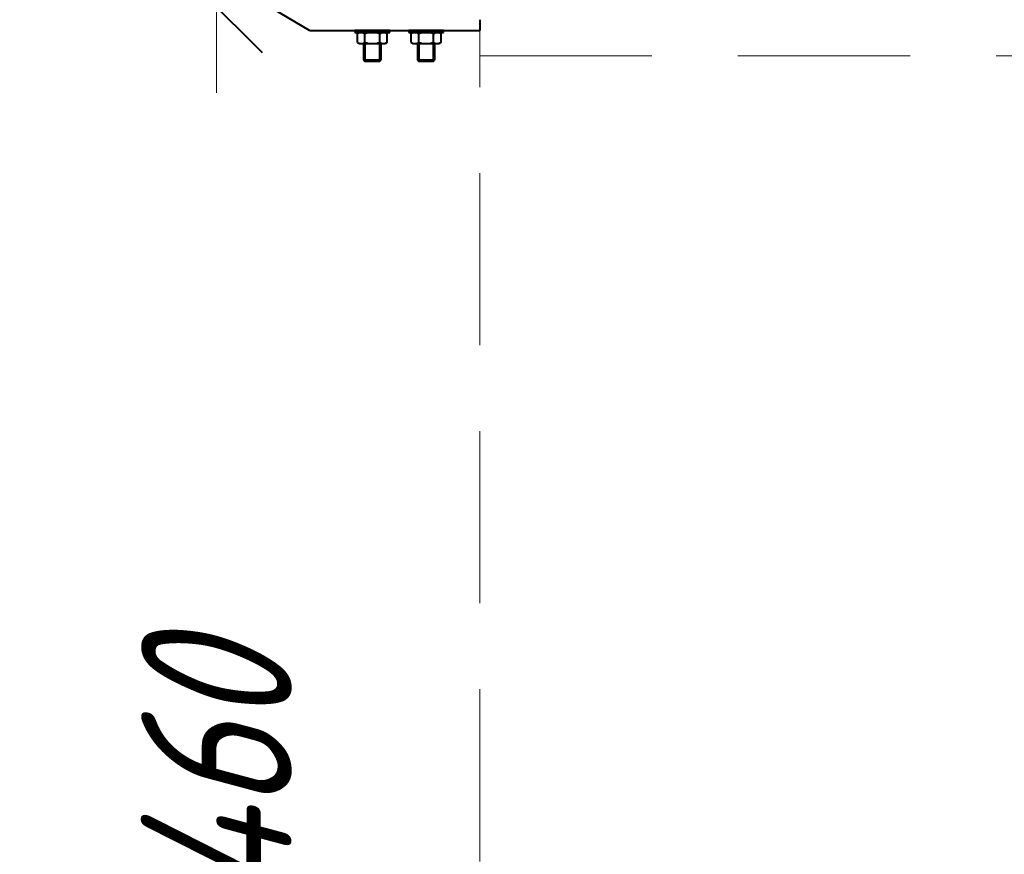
# Model space of a CAD drawing. Header units: millimetres. Extents: x 0 to 594, y 0 to 420.
# Tile 34 of 50: x 290 to 313, y 155 to 174. Entities that reach past the tile are written whole.
import ezdxf

# ---------------------------------------------------------------- set-up
doc = ezdxf.new("R2010")
doc.units = ezdxf.units.MM
for name, pattern in [('K5LT_BASIC', [0]), ('K5LT_DASHED', [6, 4, -2]), ('K5LT_THIN', [0])]:
    doc.linetypes.add(name, pattern=pattern)
doc.styles.add('KDIMTEXTSTYLE', font='GOST_AU.SHX', dxfattribs={"width": 0.96, "oblique": 15, "height": 5})
doc.dimstyles.new('KDIMSTYLE (0.03)', dxfattribs={"dimtxt": 5, "dimasz": 1, "dimexe": 2, "dimexo": 0, "dimgap": 1, "dimtad": 1, "dimlfac": 40, "dimtxsty": 'KDIMTEXTSTYLE', "dimsah": 1, "dimcen": 0, "dimdle": 1, "dimadec": 0, "dimazin": 0, "dimtfac": 0.667, "dimtmove": 0, "dimatfit": 3, "dimfxl": 1, "dimtvp": 1, "dimtfill": 1, "dimtolj": 1, "dimtzin": 0, "dimarcsym": 0})

# ---------------------------------------------------------------- blocks, each defined once
blk = doc.blocks.new('KDIMARROW_03')
at = {"color": 0, "linetype": 'K5LT_BASIC', "lineweight": 40}
blk.add_line((-1.061, -1.061), (1.061, 1.061), dxfattribs=at)
at = {"color": 0, "linetype": 'K5LT_THIN', "lineweight": 18}
for q in [(-1, 0), (2, 0)]:
    blk.add_line((0, 0), q, dxfattribs=at)
blk = doc.blocks.new('U60')
at = {"color": 5, "linetype": 'K5LT_BASIC', "lineweight": 40, "true_color": 0x0000ff}
for p, q in [((298.679, 174.152), (297.867, 174.152)), ((297.867, 174.152), (297.867, 174.102)), ((297.867, 174.102), (298.679, 174.102)), ((298.679, 174.102), (298.679, 174.152))]:
    blk.add_line(p, q, dxfattribs=at)
blk = doc.blocks.new('U61')
at = {"color": 5, "linetype": 'K5LT_BASIC', "lineweight": 40, "true_color": 0x0000ff}
for p, q in [((298.679, 174.152), (297.867, 174.152)), ((297.867, 174.152), (297.867, 174.102)), ((297.867, 174.102), (298.679, 174.102)), ((298.679, 174.102), (298.679, 174.152))]:
    blk.add_line(p, q, dxfattribs=at)
blk = doc.blocks.new('U62')
at = {"color": 5, "linetype": 'K5LT_BASIC', "lineweight": 40, "true_color": 0x0000ff}
for p, q in [((298.679, 174.152), (297.867, 174.152)), ((297.867, 174.152), (297.867, 174.102)), ((297.867, 174.102), (298.679, 174.102)), ((298.679, 174.102), (298.679, 174.152))]:
    blk.add_line(p, q, dxfattribs=at)
blk = doc.blocks.new('U63')
at = {"color": 5, "linetype": 'K5LT_BASIC', "lineweight": 40, "true_color": 0x0000ff}
for p, q in [((298.679, 174.152), (297.867, 174.152)), ((297.867, 174.152), (297.867, 174.102)), ((297.867, 174.102), (298.679, 174.102)), ((298.679, 174.102), (298.679, 174.152))]:
    blk.add_line(p, q, dxfattribs=at)
blk = doc.blocks.new('U64')
at = {"color": 5, "linetype": 'K5LT_BASIC', "lineweight": 40, "true_color": 0x0000ff}
for p, q in [((298.679, 174.152), (297.867, 174.152)), ((297.867, 174.152), (297.867, 174.102)), ((297.867, 174.102), (298.679, 174.102)), ((298.679, 174.102), (298.679, 174.152))]:
    blk.add_line(p, q, dxfattribs=at)
blk = doc.blocks.new('U65')
at = {"color": 5, "linetype": 'K5LT_BASIC', "lineweight": 40, "true_color": 0x0000ff}
for p, q in [((298.679, 174.152), (297.867, 174.152)), ((297.867, 174.152), (297.867, 174.102)), ((297.867, 174.102), (298.679, 174.102)), ((298.679, 174.102), (298.679, 174.152))]:
    blk.add_line(p, q, dxfattribs=at)
blk = doc.blocks.new('U72')
at = {"color": 5, "linetype": 'K5LT_BASIC', "lineweight": 40, "true_color": 0x0000ff}
for p, q in [((299.929, 174.152), (299.117, 174.152)), ((299.117, 174.152), (299.117, 174.102)), ((299.117, 174.102), (299.929, 174.102)), ((299.929, 174.102), (299.929, 174.152))]:
    blk.add_line(p, q, dxfattribs=at)
blk = doc.blocks.new('U73')
at = {"color": 5, "linetype": 'K5LT_BASIC', "lineweight": 40, "true_color": 0x0000ff}
for p, q in [((299.929, 174.152), (299.117, 174.152)), ((299.117, 174.152), (299.117, 174.102)), ((299.117, 174.102), (299.929, 174.102)), ((299.929, 174.102), (299.929, 174.152))]:
    blk.add_line(p, q, dxfattribs=at)
blk = doc.blocks.new('U74')
at = {"color": 5, "linetype": 'K5LT_BASIC', "lineweight": 40, "true_color": 0x0000ff}
for p, q in [((299.929, 174.152), (299.117, 174.152)), ((299.117, 174.152), (299.117, 174.102)), ((299.117, 174.102), (299.929, 174.102)), ((299.929, 174.102), (299.929, 174.152))]:
    blk.add_line(p, q, dxfattribs=at)
blk = doc.blocks.new('U75')
at = {"color": 5, "linetype": 'K5LT_BASIC', "lineweight": 40, "true_color": 0x0000ff}
for p, q in [((299.929, 174.152), (299.117, 174.152)), ((299.117, 174.152), (299.117, 174.102)), ((299.117, 174.102), (299.929, 174.102)), ((299.929, 174.102), (299.929, 174.152))]:
    blk.add_line(p, q, dxfattribs=at)
blk = doc.blocks.new('U76')
at = {"color": 5, "linetype": 'K5LT_BASIC', "lineweight": 40, "true_color": 0x0000ff}
for p, q in [((299.929, 174.152), (299.117, 174.152)), ((299.117, 174.152), (299.117, 174.102)), ((299.117, 174.102), (299.929, 174.102)), ((299.929, 174.102), (299.929, 174.152))]:
    blk.add_line(p, q, dxfattribs=at)
blk = doc.blocks.new('U77')
at = {"color": 5, "linetype": 'K5LT_BASIC', "lineweight": 40, "true_color": 0x0000ff}
for p, q in [((299.929, 174.152), (299.117, 174.152)), ((299.117, 174.152), (299.117, 174.102)), ((299.117, 174.102), (299.929, 174.102)), ((299.929, 174.102), (299.929, 174.152))]:
    blk.add_line(p, q, dxfattribs=at)

msp = doc.modelspace()

# ---------------------------------------------------------------- linework, layer by layer
at = {"color": 5, "linetype": 'K5LT_BASIC', "lineweight": 40, "true_color": 0x0000ff}
for p, q in [((296.81506, 174.1519), (295.96036, 174.6519)), ((300.77286, 174.4019), (300.77286, 174.1519)), ((296.81506, 174.1519), (300.77286, 174.1519)), ((297.92636, 174.07506), (297.97286, 174.1019)), ((297.92636, 174.07506), (297.97286, 174.1019)), ((297.92636, 174.07506), (297.97286, 174.1019)), ((297.92636, 174.07506), (297.97286, 174.1019)), ((297.92636, 174.07506), (297.97286, 174.1019)), ((297.92636, 174.07506), (297.97286, 174.1019)), ((297.92636, 173.8719), (297.92636, 174.07506)), ((297.92636, 173.8719), (297.92636, 174.07506)), ((297.92636, 173.8719), (297.92636, 174.07506)), ((297.92636, 173.8719), (297.92636, 174.07506)), ((297.92636, 173.8719), (297.92636, 174.07506)), ((297.92636, 173.8719), (297.92636, 174.07506)), ((297.97286, 174.1019), (298.57286, 174.1019)), ((297.97286, 174.1019), (298.57286, 174.1019)), ((297.97286, 174.1019), (298.57286, 174.1019)), ((297.97286, 174.1019), (298.57286, 174.1019)), ((297.97286, 174.1019), (298.57286, 174.1019)), ((297.97286, 174.1019), (298.57286, 174.1019)), ((298.09957, 173.8719), (298.09957, 174.07506)), ((298.09957, 173.8719), (298.09957, 174.07506)), ((298.09957, 173.8719), (298.09957, 174.07506)), ((298.09957, 173.8719), (298.09957, 174.07506)), ((298.09957, 173.8719), (298.09957, 174.07506)), ((298.09957, 173.8719), (298.09957, 174.07506)), ((298.44616, 173.8719), (298.44616, 174.07506)), ((298.44616, 173.8719), (298.44616, 174.07506)), ((298.44616, 173.8719), (298.44616, 174.07506)), ((298.44616, 173.8719), (298.44616, 174.07506)), ((298.44616, 173.8719), (298.44616, 174.07506)), ((298.44616, 173.8719), (298.44616, 174.07506)), ((298.61936, 174.07506), (298.57286, 174.1019)), ((298.61936, 174.07506), (298.57286, 174.1019)), ((298.61936, 174.07506), (298.57286, 174.1019)), ((298.61936, 174.07506), (298.57286, 174.1019)), ((298.61936, 174.07506), (298.57286, 174.1019)), ((298.61936, 174.07506), (298.57286, 174.1019)), ((298.61936, 173.8719), (298.61936, 174.07506)), ((298.61936, 173.8719), (298.61936, 174.07506)), ((298.61936, 173.8719), (298.61936, 174.07506)), ((298.61936, 173.8719), (298.61936, 174.07506)), ((298.61936, 173.8719), (298.61936, 174.07506)), ((298.61936, 173.8719), (298.61936, 174.07506)), ((299.17636, 174.07506), (299.22286, 174.1019)), ((299.17636, 174.07506), (299.22286, 174.1019)), ((299.17636, 174.07506), (299.22286, 174.1019)), ((299.17636, 174.07506), (299.22286, 174.1019)), ((299.17636, 174.07506), (299.22286, 174.1019)), ((299.17636, 174.07506), (299.22286, 174.1019)), ((299.17636, 173.8719), (299.17636, 174.07506)), ((299.17636, 173.8719), (299.17636, 174.07506)), ((299.17636, 173.8719), (299.17636, 174.07506)), ((299.17636, 173.8719), (299.17636, 174.07506)), ((299.17636, 173.8719), (299.17636, 174.07506)), ((299.17636, 173.8719), (299.17636, 174.07506)), ((299.22286, 174.1019), (299.82286, 174.1019)), ((299.22286, 174.1019), (299.82286, 174.1019)), ((299.22286, 174.1019), (299.82286, 174.1019)), ((299.22286, 174.1019), (299.82286, 174.1019)), ((299.22286, 174.1019), (299.82286, 174.1019)), ((299.22286, 174.1019), (299.82286, 174.1019)), ((299.34957, 173.8719), (299.34957, 174.07506)), ((299.34957, 173.8719), (299.34957, 174.07506)), ((299.34957, 173.8719), (299.34957, 174.07506)), ((299.34957, 173.8719), (299.34957, 174.07506)), ((299.34957, 173.8719), (299.34957, 174.07506)), ((299.34957, 173.8719), (299.34957, 174.07506)), ((299.69616, 173.8719), (299.69616, 174.07506)), ((299.69616, 173.8719), (299.69616, 174.07506)), ((299.69616, 173.8719), (299.69616, 174.07506)), ((299.69616, 173.8719), (299.69616, 174.07506)), ((299.69616, 173.8719), (299.69616, 174.07506)), ((299.69616, 173.8719), (299.69616, 174.07506)), ((299.86936, 174.07506), (299.82286, 174.1019)), ((299.86936, 174.07506), (299.82286, 174.1019)), ((299.86936, 174.07506), (299.82286, 174.1019)), ((299.86936, 174.07506), (299.82286, 174.1019)), ((299.86936, 174.07506), (299.82286, 174.1019)), ((299.86936, 174.07506), (299.82286, 174.1019)), ((299.86936, 173.8719), (299.86936, 174.07506)), ((299.86936, 173.8719), (299.86936, 174.07506)), ((299.86936, 173.8719), (299.86936, 174.07506)), ((299.86936, 173.8719), (299.86936, 174.07506)), ((299.86936, 173.8719), (299.86936, 174.07506)), ((299.86936, 173.8719), (299.86936, 174.07506)), ((297.92636, 173.8719), (297.97286, 173.84506)), ((297.92636, 173.8719), (297.97286, 173.84506)), ((297.92636, 173.8719), (297.97286, 173.84506)), ((297.92636, 173.8719), (297.97286, 173.84506)), ((297.92636, 173.8719), (297.97286, 173.84506)), ((297.92636, 173.8719), (297.97286, 173.84506)), ((297.97286, 173.84506), (298.57286, 173.84506)), ((297.97286, 173.84506), (298.57286, 173.84506)), ((297.97286, 173.84506), (298.57286, 173.84506)), ((297.97286, 173.84506), (298.57286, 173.84506)), ((297.97286, 173.84506), (298.57286, 173.84506)), ((297.97286, 173.84506), (298.57286, 173.84506)), ((298.07008, 173.84506), (298.07008, 173.46258)), ((298.07008, 173.84506), (298.07008, 173.46258)), ((298.07008, 173.84506), (298.07008, 173.46258)), ((298.07008, 173.84506), (298.07008, 173.46258)), ((298.07008, 173.84506), (298.07008, 173.46258)), ((298.07008, 173.84506), (298.07008, 173.46258)), ((298.10075, 173.84506), (298.10075, 173.4319)), ((298.10075, 173.84506), (298.10075, 173.4319)), ((298.10075, 173.84506), (298.10075, 173.4319)), ((298.10075, 173.84506), (298.10075, 173.4319)), ((298.10075, 173.84506), (298.10075, 173.4319)), ((298.10075, 173.84506), (298.10075, 173.4319)), ((298.43941, 173.84506), (298.43941, 173.4319)), ((298.43941, 173.84506), (298.43941, 173.4319)), ((298.43941, 173.84506), (298.43941, 173.4319)), ((298.43941, 173.84506), (298.43941, 173.4319)), ((298.43941, 173.84506), (298.43941, 173.4319)), ((298.43941, 173.84506), (298.43941, 173.4319)), ((298.47008, 173.84506), (298.47008, 173.46258)), ((298.47008, 173.84506), (298.47008, 173.46258)), ((298.47008, 173.84506), (298.47008, 173.46258)), ((298.47008, 173.84506), (298.47008, 173.46258)), ((298.47008, 173.84506), (298.47008, 173.46258)), ((298.47008, 173.84506), (298.47008, 173.46258)), ((298.61936, 173.8719), (298.57286, 173.84506)), ((298.61936, 173.8719), (298.57286, 173.84506)), ((298.61936, 173.8719), (298.57286, 173.84506)), ((298.61936, 173.8719), (298.57286, 173.84506)), ((298.61936, 173.8719), (298.57286, 173.84506)), ((298.61936, 173.8719), (298.57286, 173.84506)), ((299.17636, 173.8719), (299.22286, 173.84506)), ((299.17636, 173.8719), (299.22286, 173.84506)), ((299.17636, 173.8719), (299.22286, 173.84506)), ((299.17636, 173.8719), (299.22286, 173.84506)), ((299.17636, 173.8719), (299.22286, 173.84506)), ((299.17636, 173.8719), (299.22286, 173.84506)), ((299.22286, 173.84506), (299.82286, 173.84506)), ((299.22286, 173.84506), (299.82286, 173.84506)), ((299.22286, 173.84506), (299.82286, 173.84506)), ((299.22286, 173.84506), (299.82286, 173.84506)), ((299.22286, 173.84506), (299.82286, 173.84506)), ((299.22286, 173.84506), (299.82286, 173.84506)), ((299.32008, 173.84506), (299.32008, 173.46258)), ((299.32008, 173.84506), (299.32008, 173.46258)), ((299.32008, 173.84506), (299.32008, 173.46258)), ((299.32008, 173.84506), (299.32008, 173.46258)), ((299.32008, 173.84506), (299.32008, 173.46258)), ((299.32008, 173.84506), (299.32008, 173.46258)), ((299.35075, 173.84506), (299.35075, 173.4319)), ((299.35075, 173.84506), (299.35075, 173.4319)), ((299.35075, 173.84506), (299.35075, 173.4319)), ((299.35075, 173.84506), (299.35075, 173.4319)), ((299.35075, 173.84506), (299.35075, 173.4319)), ((299.35075, 173.84506), (299.35075, 173.4319)), ((299.68941, 173.84506), (299.68941, 173.4319)), ((299.68941, 173.84506), (299.68941, 173.4319)), ((299.68941, 173.84506), (299.68941, 173.4319)), ((299.68941, 173.84506), (299.68941, 173.4319)), ((299.68941, 173.84506), (299.68941, 173.4319)), ((299.68941, 173.84506), (299.68941, 173.4319)), ((299.72008, 173.84506), (299.72008, 173.46258)), ((299.72008, 173.84506), (299.72008, 173.46258)), ((299.72008, 173.84506), (299.72008, 173.46258)), ((299.72008, 173.84506), (299.72008, 173.46258)), ((299.72008, 173.84506), (299.72008, 173.46258)), ((299.72008, 173.84506), (299.72008, 173.46258)), ((299.86936, 173.8719), (299.82286, 173.84506)), ((299.86936, 173.8719), (299.82286, 173.84506)), ((299.86936, 173.8719), (299.82286, 173.84506)), ((299.86936, 173.8719), (299.82286, 173.84506)), ((299.86936, 173.8719), (299.82286, 173.84506)), ((299.86936, 173.8719), (299.82286, 173.84506)), ((298.47008, 173.46258), (298.07008, 173.46258)), ((298.07008, 173.46258), (298.10075, 173.4319)), ((298.47008, 173.46258), (298.07008, 173.46258)), ((298.07008, 173.46258), (298.10075, 173.4319)), ((298.47008, 173.46258), (298.07008, 173.46258)), ((298.07008, 173.46258), (298.10075, 173.4319)), ((298.47008, 173.46258), (298.07008, 173.46258)), ((298.07008, 173.46258), (298.10075, 173.4319)), ((298.47008, 173.46258), (298.07008, 173.46258)), ((298.07008, 173.46258), (298.10075, 173.4319)), ((298.47008, 173.46258), (298.07008, 173.46258)), ((298.07008, 173.46258), (298.10075, 173.4319)), ((298.43941, 173.4319), (298.10075, 173.4319)), ((298.43941, 173.4319), (298.10075, 173.4319)), ((298.43941, 173.4319), (298.10075, 173.4319)), ((298.43941, 173.4319), (298.10075, 173.4319)), ((298.43941, 173.4319), (298.10075, 173.4319)), ((298.43941, 173.4319), (298.10075, 173.4319)), ((298.43941, 173.4319), (298.47008, 173.46258)), ((298.43941, 173.4319), (298.47008, 173.46258)), ((298.43941, 173.4319), (298.47008, 173.46258)), ((298.43941, 173.4319), (298.47008, 173.46258)), ((298.43941, 173.4319), (298.47008, 173.46258)), ((298.43941, 173.4319), (298.47008, 173.46258)), ((299.72008, 173.46258), (299.32008, 173.46258)), ((299.32008, 173.46258), (299.35075, 173.4319)), ((299.72008, 173.46258), (299.32008, 173.46258)), ((299.32008, 173.46258), (299.35075, 173.4319)), ((299.72008, 173.46258), (299.32008, 173.46258)), ((299.32008, 173.46258), (299.35075, 173.4319)), ((299.72008, 173.46258), (299.32008, 173.46258)), ((299.32008, 173.46258), (299.35075, 173.4319)), ((299.72008, 173.46258), (299.32008, 173.46258)), ((299.32008, 173.46258), (299.35075, 173.4319)), ((299.72008, 173.46258), (299.32008, 173.46258)), ((299.32008, 173.46258), (299.35075, 173.4319)), ((299.68941, 173.4319), (299.35075, 173.4319)), ((299.68941, 173.4319), (299.35075, 173.4319)), ((299.68941, 173.4319), (299.35075, 173.4319)), ((299.68941, 173.4319), (299.35075, 173.4319)), ((299.68941, 173.4319), (299.35075, 173.4319)), ((299.68941, 173.4319), (299.35075, 173.4319)), ((299.68941, 173.4319), (299.72008, 173.46258)), ((299.68941, 173.4319), (299.72008, 173.46258)), ((299.68941, 173.4319), (299.72008, 173.46258)), ((299.68941, 173.4319), (299.72008, 173.46258)), ((299.68941, 173.4319), (299.72008, 173.46258)), ((299.68941, 173.4319), (299.72008, 173.46258))]:
    msp.add_line(p, q, dxfattribs=at)
at = {"color": 7, "linetype": 'K5LT_DASHED', "lineweight": 18}
for p, q in [((300.77286, 148.83464), (300.77286, 174.4019)), ((300.77286, 173.5594), (336.14786, 173.5594)), ((300.77286, 173.5594), (336.14786, 173.5594)), ((300.77286, 173.5594), (336.14786, 173.5594)), ((300.77286, 173.5594), (336.14786, 173.5594)), ((300.77286, 173.5594), (336.14786, 173.5594)), ((300.77286, 173.5594), (336.14786, 173.5594))]:
    msp.add_line(p, q, dxfattribs=at)
at = {"color": 5, "linetype": 'K5LT_BASIC', "lineweight": 40, "true_color": 0x0000ff}
for centre, radius, start, end in [((298.01297, 173.9488), 0.1531, 55.553128, 115.553128), ((298.01297, 173.9488), 0.1531, 55.553128, 115.553128), ((298.01297, 173.9488), 0.1531, 55.553128, 115.553128), ((298.01297, 173.9488), 0.1531, 55.553128, 115.553128), ((298.01297, 173.9488), 0.1531, 55.553128, 115.553128), ((298.01297, 173.9488), 0.1531, 55.553128, 115.553128), ((298.27286, 173.52918), 0.57273, 72.387526, 107.612474), ((298.27286, 173.52918), 0.57273, 72.387526, 107.612474), ((298.27286, 173.52918), 0.57273, 72.387526, 107.612474), ((298.27286, 173.52918), 0.57273, 72.387526, 107.612474), ((298.27286, 173.52918), 0.57273, 72.387526, 107.612474), ((298.27286, 173.52918), 0.57273, 72.387526, 107.612474), ((298.53276, 173.9488), 0.1531, 64.446872, 124.446872), ((298.53276, 173.9488), 0.1531, 64.446872, 124.446872), ((298.53276, 173.9488), 0.1531, 64.446872, 124.446872), ((298.53276, 173.9488), 0.1531, 64.446872, 124.446872), ((298.53276, 173.9488), 0.1531, 64.446872, 124.446872), ((298.53276, 173.9488), 0.1531, 64.446872, 124.446872), ((299.26297, 173.9488), 0.1531, 55.553128, 115.553128), ((299.26297, 173.9488), 0.1531, 55.553128, 115.553128), ((299.26297, 173.9488), 0.1531, 55.553128, 115.553128), ((299.26297, 173.9488), 0.1531, 55.553128, 115.553128), ((299.26297, 173.9488), 0.1531, 55.553128, 115.553128), ((299.26297, 173.9488), 0.1531, 55.553128, 115.553128), ((299.52286, 173.52918), 0.57273, 72.387526, 107.612474), ((299.52286, 173.52918), 0.57273, 72.387526, 107.612474), ((299.52286, 173.52918), 0.57273, 72.387526, 107.612474), ((299.52286, 173.52918), 0.57273, 72.387526, 107.612474), ((299.52286, 173.52918), 0.57273, 72.387526, 107.612474), ((299.52286, 173.52918), 0.57273, 72.387526, 107.612474), ((299.78276, 173.9488), 0.1531, 64.446872, 124.446872), ((299.78276, 173.9488), 0.1531, 64.446872, 124.446872), ((299.78276, 173.9488), 0.1531, 64.446872, 124.446872), ((299.78276, 173.9488), 0.1531, 64.446872, 124.446872), ((299.78276, 173.9488), 0.1531, 64.446872, 124.446872), ((299.78276, 173.9488), 0.1531, 64.446872, 124.446872), ((298.01297, 173.99816), 0.1531, 244.446872, 304.446872), ((298.01297, 173.99816), 0.1531, 244.446872, 304.446872), ((298.01297, 173.99816), 0.1531, 244.446872, 304.446872), ((298.01297, 173.99816), 0.1531, 244.446872, 304.446872), ((298.01297, 173.99816), 0.1531, 244.446872, 304.446872), ((298.01297, 173.99816), 0.1531, 244.446872, 304.446872), ((298.27286, 174.41779), 0.57273, 252.387526, 287.612474), ((298.27286, 174.41779), 0.57273, 252.387526, 287.612474), ((298.27286, 174.41779), 0.57273, 252.387526, 287.612474), ((298.27286, 174.41779), 0.57273, 252.387526, 287.612474), ((298.27286, 174.41779), 0.57273, 252.387526, 287.612474), ((298.27286, 174.41779), 0.57273, 252.387526, 287.612474), ((298.53276, 173.99816), 0.1531, 235.553128, 295.553128), ((298.53276, 173.99816), 0.1531, 235.553128, 295.553128), ((298.53276, 173.99816), 0.1531, 235.553128, 295.553128), ((298.53276, 173.99816), 0.1531, 235.553128, 295.553128), ((298.53276, 173.99816), 0.1531, 235.553128, 295.553128), ((298.53276, 173.99816), 0.1531, 235.553128, 295.553128), ((299.26297, 173.99816), 0.1531, 244.446872, 304.446872), ((299.26297, 173.99816), 0.1531, 244.446872, 304.446872), ((299.26297, 173.99816), 0.1531, 244.446872, 304.446872), ((299.26297, 173.99816), 0.1531, 244.446872, 304.446872), ((299.26297, 173.99816), 0.1531, 244.446872, 304.446872), ((299.26297, 173.99816), 0.1531, 244.446872, 304.446872), ((299.52286, 174.41779), 0.57273, 252.387526, 287.612474), ((299.52286, 174.41779), 0.57273, 252.387526, 287.612474), ((299.52286, 174.41779), 0.57273, 252.387526, 287.612474), ((299.52286, 174.41779), 0.57273, 252.387526, 287.612474), ((299.52286, 174.41779), 0.57273, 252.387526, 287.612474), ((299.52286, 174.41779), 0.57273, 252.387526, 287.612474), ((299.78276, 173.99816), 0.1531, 235.553128, 295.553128), ((299.78276, 173.99816), 0.1531, 235.553128, 295.553128), ((299.78276, 173.99816), 0.1531, 235.553128, 295.553128), ((299.78276, 173.99816), 0.1531, 235.553128, 295.553128), ((299.78276, 173.99816), 0.1531, 235.553128, 295.553128), ((299.78276, 173.99816), 0.1531, 235.553128, 295.553128)]:
    msp.add_arc(centre, radius, start, end, dxfattribs=at)

# ---------------------------------------------------------------- block references
for name in ['U60', 'U61', 'U62', 'U63', 'U64', 'U65', 'U72', 'U73', 'U74', 'U75', 'U76', 'U77']:
    msp.add_blockref(name, (0, 0))

# ---------------------------------------------------------------- dimensions: what is measured, and where the dimension line sits
at = {"color": 5, "true_color": 0x0000ff}
msp.add_linear_dim(base=(294.64794, 138.2019), p1=(297.64786, 174.7019), p2=(297.64786, 138.2019), angle=90, location=(294.64794, 156.2019), dimstyle='KDIMSTYLE (0.03)', override={"dimexo": 2, "dimpost": '\\H3.5;\\W0.96;\\Q15;<>', "dimblk1": 'KDIMARROW_03', "dimblk2": 'KDIMARROW_03', "dimse1": 0, "dimse2": 0, "dimclrt": 7, "dimtolj": 1}, dxfattribs=at).render()

doc.saveas('drawing.dxf')
